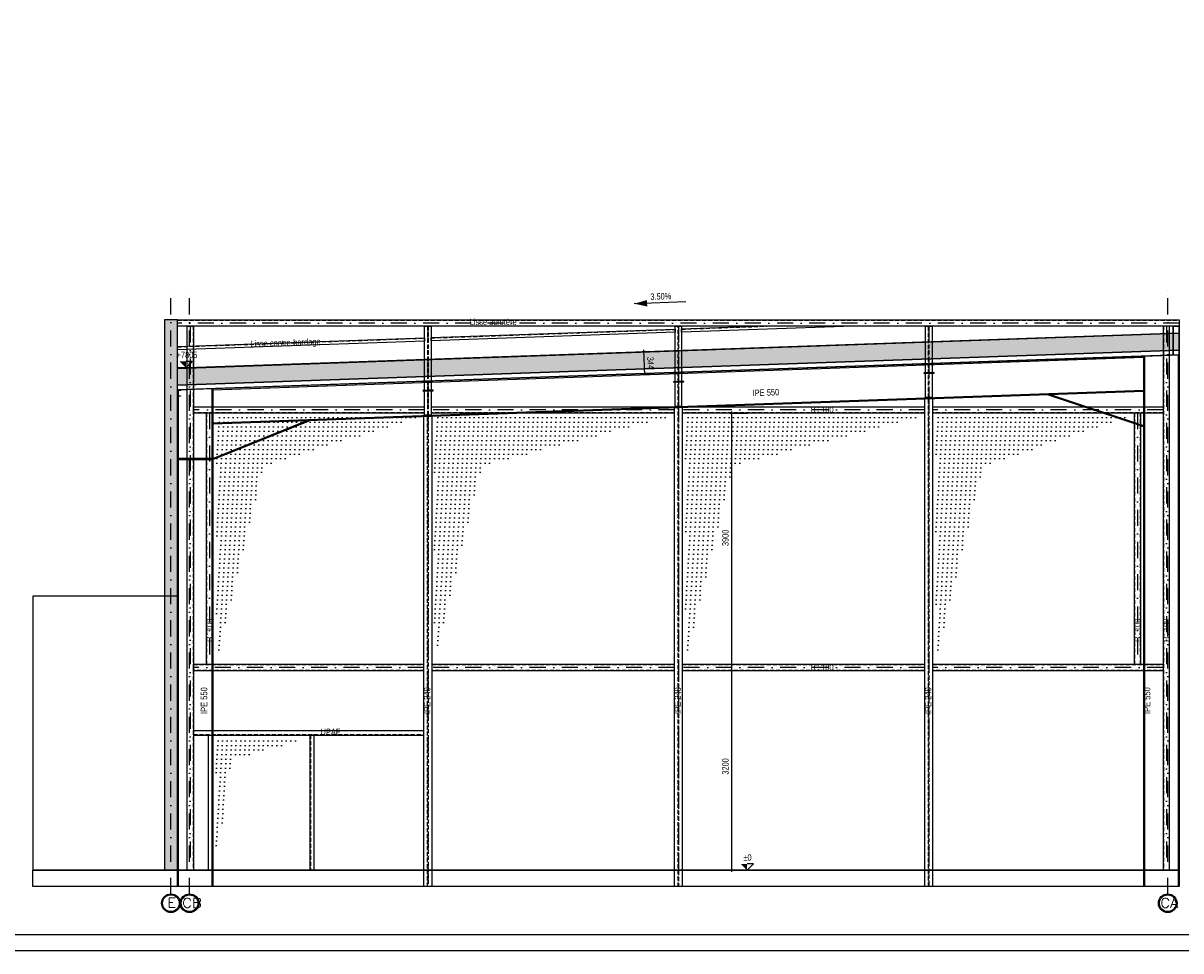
# Model space of a CAD drawing. Extents: x 293186 to 369035, y -341273 to -122059.
# Tile 35 of 64: x 337599 to 355590, y -247460 to -233052. Entities that reach past the tile are written whole.
import ezdxf

# ---------------------------------------------------------------- set-up
doc = ezdxf.new("R2010")
doc.units = 0
doc.header["$LTSCALE"] = 50
doc.linetypes.add('DASHDOT', pattern=[10, 5, -2.5, 0, -2.5])
doc.linetypes.add('HIDDEN', pattern=[1.875, 1.25, -0.625])
doc.layers.get('0').update_dxf_attribs({"color": 1, "linetype": 'CONTINUOUS'})
doc.layers.add('ECHELLE_1_50', color=7, linetype='CONTINUOUS')
doc.styles.add('ARIAL', font='txt')
doc.styles.add('CADWORK5', font='ROMAND', dxfattribs={"width": 0.8})
doc.styles.get("Standard").update_dxf_attribs({"font": 'MONOTXT'})
doc.linetypes.add('CADWORK_16', pattern='A,1,0,["|",STANDARD,S=3,R=170,X=1.51,Y=2.79],-1.05,["|",STANDARD,S=6,R=10,X=-1.45,Y=-3.3],-1.05,["|",STANDARD,S=3,R=170,X=0.98,Y=-0.18],5.4', length=8.5)
pattern_1 = [(0, (0, 0), (75, 70.7), [0, -70.7])]

# ---------------------------------------------------------------- blocks, each defined once
blk = doc.blocks.new('CDWK_EXTR_2')
at = {"color": 0}
blk.add_solid([(0, 0), (2, 0.5), (2, -0.5)], dxfattribs=at)
blk = doc.blocks.new('*D61')
at = {"layer": 'ECHELLE_1_50', "color": 150}
for p, q in [((348850, -246209), (348950, -246109)), ((348950, -246109), (348850, -246109)), ((348950, -246209), (348600, -246209))]:
    blk.add_line(p, q, dxfattribs=at)
blk.add_solid([(348850, -246209), (348850, -246109), (348750, -246109)], dxfattribs=at)
at = {"layer": 'ECHELLE_1_50', "color": 26, "style": 'ARIAL', "width": 0.75}
blk.add_text('%%P0', height=100, dxfattribs=at).set_placement((348793, -246059))
blk = doc.blocks.new('*D62')
at = {"layer": 'ECHELLE_1_50', "color": 150}
for p, q in [((340129, -238404), (340229, -238304)), ((340229, -238304), (340129, -238304)), ((340229, -238404), (339996, -238404))]:
    blk.add_line(p, q, dxfattribs=at)
blk.add_solid([(340129, -238404), (340129, -238304), (340029, -238304)], dxfattribs=at)
at = {"layer": 'ECHELLE_1_50', "color": 26, "style": 'ARIAL', "width": 0.75}
blk.add_text('+7805', height=100, dxfattribs=at).set_placement((339985, -238254))
blk = doc.blocks.new('*D191')
at = {"layer": 'ECHELLE_1_50', "color": 150}
for p, q in [((348587, -243009), (348857, -243009)), ((348625, -243021), (348600, -242996)), ((348612, -246234), (348612, -242984)), ((348587, -246209), (348857, -246209)), ((348625, -246221), (348600, -246196))]:
    blk.add_line(p, q, dxfattribs=at)
at = {"layer": 'ECHELLE_1_50', "color": 26, "style": 'ARIAL', "width": 0.75}
blk.add_text('3200', height=100, rotation=90, dxfattribs=at).set_placement((348562, -244723))
blk = doc.blocks.new('*D192')
at = {"layer": 'ECHELLE_1_50', "color": 150}
for p, q in [((348612, -243034), (348612, -239084)), ((348587, -239109), (348857, -239109)), ((348625, -239121), (348600, -239096)), ((348587, -243009), (348857, -243009)), ((348625, -243021), (348600, -242996))]:
    blk.add_line(p, q, dxfattribs=at)
at = {"layer": 'ECHELLE_1_50', "color": 26, "style": 'ARIAL', "width": 0.75}
blk.add_text('3900', height=100, rotation=90, dxfattribs=at).set_placement((348562, -241173))
blk = doc.blocks.new('*D223')
at = {"layer": 'ECHELLE_1_50'}
h = blk.add_hatch(color=150, dxfattribs=at)
edge = h.paths.add_edge_path()
edge.add_arc((347243, -238150), 6.25, 0, 360)
h = blk.add_hatch(color=150, dxfattribs=at)
edge = h.paths.add_edge_path()
edge.add_arc((347255, -238494), 6.25, 0, 360)
at = {"layer": 'ECHELLE_1_50', "color": 150}
for p, q in [((347218, -238151), (347318, -238147)), ((347242, -238125), (347256, -238519)), ((347230, -238495), (347330, -238491))]:
    blk.add_line(p, q, dxfattribs=at)
at = {"layer": 'ECHELLE_1_50', "color": 26, "style": 'ARIAL', "width": 0.75}
blk.add_text('344', height=100, rotation=272.0045, dxfattribs=at).set_placement((347296, -238235))

msp = doc.modelspace()

# ---------------------------------------------------------------- hatches: boundary and pattern name
at = {"layer": 'ECHELLE_1_50', "linetype": 'CONTINUOUS'}
h = msp.add_hatch(dxfattribs=at)
h.set_pattern_fill('DOTS1', color=212, scale=23.622048, style=0, pattern_type=2)
h.set_pattern_definition([(0, (0, 0), (150, 17.675), [0, -17.675])])
h.paths.add_polyline_path([(339996, -237659), (339796, -237659), (339796, -246209), (339996, -246209)])
h = msp.add_hatch(dxfattribs=at)
h.set_pattern_fill('ISOL_01', color=32, angle=2.0052, style=0, pattern_type=2)
h.set_pattern_definition([(2.00521, (-5.8, -0.2), (-9.09749, 259.84069), [11.60624, -31.727086]), (92.00521, (-44.58, 34.76), (-86.613555, -3.032496), [7.032035, -252.967866]), (92.00521, (-7.58, 216.53), (-86.613555, -3.032496), [7.032035, -252.967866]), (106.937674, (40.433, 54.077), (-95.71575206, 256.80678155), [160.15055, -1185.277366]), (77.0727446, (42.497, 54.149), (-77.5208598, -262.8721068), [160.15055, -1185.277366]), (17.2603285, (5.8, 0.203), (-86.6135525, -3.0324939), [11.77906, -976.372607]), (166.7500975, (-5.8, -0.203), (-86.6135519, -3.03251), [11.77906, -976.372607]), (17.2603285, (17.16, 257.66), (-86.6135525, -3.0324939), [11.77906, -976.372607]), (-13.24991, (40.009, 261.56), (86.6135523, 3.0324985), [11.77906, -976.372607]), (32.968966, (17.05, 3.7), (-86.61357, -3.0324974), [11.31616, -494.03279]), (151.041449, (-17.33, 2.494), (-86.6135703, -3.0324905), [11.31616, -494.03279]), (32.968966, (7.667, 251.5), (-86.61357, -3.0324974), [11.31616, -494.03279]), (-28.958547, (51.474, 258.86), (86.61357, 3.0324962), [11.31616, -494.03279]), (47.005209, (26.54, 9.856), (-86.613578, -3.032497), [9.62335, -358.072045]), (137.005209, (-27.166, 7.976), (-86.613578, -3.032497), [9.62335, -358.072045]), (47.005209, (1.105, 244.46), (-86.613578, -3.032497), [9.62335, -358.072045]), (-42.994791, (61.376, 253.38), (86.613578, 3.032497), [9.62335, -358.072045]), (58.315142, (33.104, 16.895), (-86.613567, -3.032507), [10.09395, -302.38703]), (125.695273, (-34.205, 14.54), (-86.613568, -3.032481), [10.09395, -302.38703]), (58.315142, (-4.2, 235.87), (-86.613567, -3.032507), [10.09395, -302.38703]), (-54.304724, (68.414, 246.82), (86.613568, 3.032487), [10.09395, -302.38703]), (73.570257, (38.41, 25.484), (-86.613574, -3.032501), [12.835155, -261.228817]), (110.44016, (-40.095, 22.736), (-86.613574, -3.032493), [12.835155, -261.228817]), (73.570257, (-7.83, 223.56), (-86.613574, -3.032501), [12.835155, -261.228817]), (-69.55984, (74.3, 238.62), (86.613574, 3.032493), [12.835155, -261.228817]), (85.6650145, (-44.823, 41.79), (-68.4186075, -522.7139039), [9.35269, -775.447047]), (98.345404, (41.79, 44.823), (-104.8085683, 516.648909), [9.35269, -775.447047]), (265.66503, (-7.58, 216.534), (68.4184683, 522.713922), [9.35269, -775.447047]), (-81.654596, (-7.58, 216.534), (104.8085683, -516.648909), [9.35269, -775.447047])])
h.paths.add_polyline_path([(355566, -238129), (339996, -238674), (339996, -238414), (355566, -237869)])
at = {"layer": 'ECHELLE_1_50'}
h = msp.add_hatch(dxfattribs=at)
h.set_pattern_fill('DOTS3', color=9, scale=94.48819, style=0, pattern_type=2)
h.set_pattern_definition(pattern_1)
h.paths.add_polyline_path([(340606, -242959), (340606, -239159), (343788, -239159), (341342, -239927)])
h = msp.add_hatch(dxfattribs=at)
h.set_pattern_fill('DOTS3', color=9, scale=94.48819, style=0, pattern_type=2)
h.set_pattern_definition(pattern_1)
h.paths.add_polyline_path([(343988, -242959), (343988, -239159), (347661, -239159), (344724, -239927)])
h = msp.add_hatch(dxfattribs=at)
h.set_pattern_fill('DOTS3', color=9, scale=94.48819, style=0, pattern_type=2)
h.set_pattern_definition(pattern_1)
h.paths.add_polyline_path([(347891, -242959), (347891, -239159), (351563, -239159), (348627, -239927)])
h = msp.add_hatch(dxfattribs=at)
h.set_pattern_fill('DOTS3', color=9, scale=94.48819, style=0, pattern_type=2)
h.set_pattern_definition(pattern_1)
h.paths.add_polyline_path([(351783, -242959), (351783, -239159), (354816, -239159), (352519, -239927)])
h = msp.add_hatch(dxfattribs=at)
h.set_pattern_fill('DOTS3', color=9, scale=94.48819, style=0, pattern_type=2)
h.set_pattern_definition(pattern_1)
h.paths.add_polyline_path([(340596, -246159), (340596, -244159), (342006, -244159), (340833, -244495)])

# ---------------------------------------------------------------- linework, layer by layer
at = {"layer": 'ECHELLE_1_50', "color": 158, "linetype": 'DASHDOT'}
for p, q in [((339896, -246576), (339896, -237173)), ((340186, -246576), (340186, -237170)), ((355386, -246576), (355386, -237173))]:
    msp.add_line(p, q, dxfattribs=at)
at = {"layer": 'ECHELLE_1_50', "color": 150, "linetype": 'CONTINUOUS'}
msp.add_line((347895, -237381), (347096, -237409), dxfattribs=at)
at = {"layer": 'ECHELLE_1_50', "color": 54, "linetype": 'HIDDEN'}
for p, q in [((339996, -237662), (355566, -237662)), ((355566, -237756), (339996, -237756)), ((340149, -246209), (340149, -237759)), ((340243, -237759), (340243, -246209)), ((343938, -237941), (347731, -237808)), ((347831, -237804), (349152, -237758)), ((355319, -237759), (355319, -246209)), ((355413, -246209), (355413, -237759)), ((339996, -238079), (343838, -237944)), ((340246, -239012), (343838, -239012)), ((343938, -239012), (347721, -239012)), ((347841, -239012), (351613, -239012)), ((351733, -239012), (355316, -239012)), ((343838, -239106), (340246, -239106)), ((340449, -239109), (340449, -243009)), ((340543, -243009), (340543, -239109)), ((347721, -239106), (343938, -239106)), ((351613, -239106), (347841, -239106)), ((355316, -239106), (351733, -239106)), ((354869, -239109), (354869, -243009)), ((354963, -243009), (354963, -239109)), ((340246, -243012), (343828, -243012)), ((343948, -243012), (347721, -243012)), ((347841, -243012), (351613, -243012)), ((351733, -243012), (355316, -243012)), ((343828, -243106), (340246, -243106)), ((347721, -243106), (343948, -243106)), ((351613, -243106), (347841, -243106)), ((355316, -243106), (351733, -243106)), ((340246, -244102), (343828, -244102)), ((340539, -244109), (340539, -246209)), ((342063, -244109), (342063, -246209))]:
    msp.add_line(p, q, dxfattribs=at)
at = {"layer": 'ECHELLE_1_50', "color": 54, "linetype": 'DASHDOT'}
for p, q in [((355566, -237709), (339996, -237709)), ((340196, -237759), (340196, -246209)), ((355366, -237759), (355366, -246209)), ((343838, -239059), (340246, -239059)), ((347721, -239059), (343938, -239059)), ((351613, -239059), (347841, -239059)), ((355316, -239059), (351733, -239059)), ((340496, -239109), (340496, -243009)), ((354916, -239109), (354916, -243009)), ((343828, -243059), (340246, -243059)), ((347721, -243059), (343948, -243059)), ((351613, -243059), (347841, -243059)), ((355316, -243059), (351733, -243059))]:
    msp.add_line(p, q, dxfattribs=at)
at = {"layer": 'ECHELLE_1_50', "color": 141, "linetype": 'HIDDEN'}
for p, q in [((343886, -239140), (343886, -237759)), ((343891, -237759), (343891, -239140)), ((347778, -239003), (347778, -237759)), ((347783, -237759), (347783, -239003)), ((351671, -238867), (351671, -237759)), ((351676, -237759), (351676, -238867)), ((351670, -246459), (351670, -238867)), ((351676, -238867), (351676, -246459)), ((347778, -246459), (347778, -239003)), ((347784, -239003), (347784, -246459)), ((343885, -246459), (343885, -239140)), ((343891, -239140), (343891, -246459))]:
    msp.add_line(p, q, dxfattribs=at)
at = {"layer": 'ECHELLE_1_50', "color": 141, "linetype": 'DASHDOT'}
for p, q in [((343888, -237759), (343888, -239140)), ((347781, -237759), (347781, -239003)), ((351673, -237759), (351673, -238867)), ((351673, -238867), (351673, -246459)), ((347781, -239003), (347781, -246459)), ((343888, -239140), (343888, -246459))]:
    msp.add_line(p, q, dxfattribs=at)
at = {"layer": 'ECHELLE_1_50', "color": 141, "linetype": 'CONTINUOUS'}
for p, q in [((355478, -238206), (355478, -237759)), ((355558, -237759), (355558, -238203)), ((355033, -246459), (355033, -238221)), ((355549, -238203), (355549, -246459)), ((340529, -238729), (340529, -246459)), ((340013, -246459), (340013, -238747))]:
    msp.add_line(p, q, dxfattribs=at)
at = {"layer": 'ECHELLE_1_50', "color": 5, "linetype": 'CONTINUOUS'}
for p, q in [((340546, -238746), (355016, -238239)), ((355015, -238755), (340545, -239262)), ((355016, -239323), (353516, -238825)), ((355016, -239305), (353565, -238823)), ((340545, -239811), (341995, -239228)), ((340546, -239829), (342046, -239226))]:
    msp.add_line(p, q, dxfattribs=at)
at = {"layer": 'ECHELLE_1_50', "color": 54, "linetype": 'CONTINUOUS'}
for p, q in [((343938, -239009), (347721, -239009)), ((347841, -239009), (351613, -239009)), ((347721, -239109), (343938, -239109)), ((351613, -239109), (347841, -239109)), ((343948, -243009), (347721, -243009)), ((347841, -243009), (351613, -243009)), ((347721, -243109), (343948, -243109)), ((351613, -243109), (347841, -243109))]:
    msp.add_line(p, q, dxfattribs=at)
at = {"layer": 'ECHELLE_1_50', "color": 136}
msp.add_line((355016, -239109), (351733, -239109), dxfattribs=at)
at = {"layer": 'ECHELLE_1_50', "color": 7}
for p, q in [((339996, -241949, 2540), (337751, -241949, 2540)), ((355566, -246209, 2540), (337751, -246209, 2540))]:
    msp.add_line(p, q, dxfattribs=at)
at = {"layer": 'ECHELLE_1_50', "color": 22, "linetype": 'CADWORK_16'}
msp.add_line((337751, -241949, 2540), (337751, -246209, 2540), dxfattribs=at)
at = {"layer": 'ECHELLE_1_50', "color": 32, "linetype": 'CONTINUOUS'}
for points in [[(293186, -205510), (368085, -205510), (368085, -247460), (293186, -247460), (293186, -205510)], [(293436, -205760), (367835, -205760), (367835, -247210), (293436, -247210), (293436, -205760)]]:
    msp.add_lwpolyline(points, dxfattribs=at)
at = {"layer": 'ECHELLE_1_50', "color": 54, "linetype": 'CONTINUOUS'}
for points in [[(355566, -237759), (339996, -237759), (339996, -237659), (355566, -237659), (355566, -237759)], [(340246, -237759), (340246, -246209), (340146, -246209), (340146, -237759), (340246, -237759)], [(343938, -237935), (347731, -237802), (347731, -237853), (343938, -237985), (343938, -237935)], [(350500, -237756), (347831, -237849), (347831, -237799), (348985, -237759)], [(355316, -237759), (355316, -246209), (355416, -246209), (355416, -237759), (355316, -237759)], [(339996, -238073), (343838, -237939), (343838, -237989), (339996, -238123), (339996, -238073)], [(343838, -239109), (340246, -239109), (340246, -239009), (343838, -239009)], [(351733, -239009), (355316, -239009), (355316, -239109), (351733, -239109)], [(340446, -239109), (340446, -243009), (340546, -243009), (340546, -239109), (340446, -239109)], [(354866, -239109), (354866, -243009), (354966, -243009), (354966, -239109), (354866, -239109)], [(343828, -243109), (340246, -243109), (340246, -243009), (343828, -243009)], [(351733, -243009), (355316, -243009), (355316, -243109), (351733, -243109)], [(340246, -244109), (343828, -244109), (343828, -244044), (340246, -244044), (340246, -244109)], [(340546, -244109), (340546, -246209), (340481, -246209), (340481, -244109), (340546, -244109)], [(342056, -244109), (342056, -246209), (342121, -246209), (342121, -244109), (342056, -244109)]]:
    msp.add_lwpolyline(points, dxfattribs=at)
at = {"layer": 'ECHELLE_1_50', "color": 141, "linetype": 'CONTINUOUS'}
for points in [[(343938, -237759), (343938, -239140), (343838, -239140), (343838, -237759), (343938, -237759)], [(347831, -237759), (347831, -239003), (347731, -239003), (347731, -237759), (347831, -237759)], [(351723, -237759), (351723, -238867), (351623, -238867), (351623, -237759), (351723, -237759)], [(355470, -238206), (355470, -237759), (355566, -237759), (355566, -238203), (355470, -238206)], [(355016, -246459), (355016, -238222), (355566, -238203), (355566, -246459), (355016, -246459)], [(339996, -246459), (339996, -238748), (340546, -238728), (340546, -246459), (339996, -246459)], [(351733, -238867), (351733, -246459), (351613, -246459), (351613, -238867), (351733, -238867)], [(347841, -239003), (347841, -246459), (347721, -246459), (347721, -239003), (347841, -239003)], [(343948, -239140), (343948, -246459), (343828, -246459), (343828, -239140), (343948, -239140)]]:
    msp.add_lwpolyline(points, dxfattribs=at)
at = {"layer": 'ECHELLE_1_50', "color": 32, "linetype": 'CONTINUOUS'}
for points in [[(355566, -237869), (339996, -238414), (339996, -238404), (355566, -237859)], [(355566, -238129), (339996, -238674), (339996, -238414), (355566, -237869)], [(355566, -238129), (355566, -238203), (339996, -238748), (339996, -238674)]]:
    msp.add_lwpolyline(points, close=True, dxfattribs=at)
at = {"layer": 'ECHELLE_1_50', "color": 5, "linetype": 'CONTINUOUS'}
msp.add_lwpolyline([(340546, -238728), (355016, -238222), (355016, -238772), (340546, -239279), (340546, -238728)], dxfattribs=at)
at = {"layer": 'ECHELLE_1_50', "color": 22, "linetype": 'CONTINUOUS'}
for points in [[(351681, -238467), (351677, -238363, -0.414214), (351692, -238347), (351753, -238345), (351753, -238336), (351716, -238338), (351716, -238338), (351630, -238341), (351630, -238341), (351593, -238342), (351594, -238351), (351656, -238349, -0.414214), (351671, -238363), (351675, -238467, -0.414214), (351660, -238483), (351598, -238485), (351599, -238494)], [(347788, -238603), (347785, -238499, -0.414214), (347799, -238484), (347861, -238481), (347861, -238472), (347824, -238474), (347824, -238474), (347738, -238477), (347738, -238477), (347701, -238478), (347701, -238487), (347763, -238485, -0.414214), (347779, -238499), (347782, -238603, -0.414214), (347768, -238619), (347706, -238621), (347706, -238630)], [(351599, -238494), (351758, -238488), (351758, -238479), (351696, -238481, -0.414214), (351681, -238467)], [(343896, -238739), (343892, -238635, -0.414214), (343907, -238620), (343968, -238618), (343968, -238609), (343931, -238610), (343931, -238610), (343845, -238613), (343845, -238613), (343808, -238614), (343809, -238623), (343871, -238621, -0.414214), (343886, -238636), (343890, -238740, -0.414214), (343875, -238755), (343813, -238757), (343814, -238766)], [(347706, -238630), (347866, -238624), (347866, -238615), (347804, -238618, -0.414214), (347788, -238603)], [(339996, -238747), (340021, -238747), (340046, -238747), (340046, -238756), (340010, -238756, 0.414), (340001, -238764)], [(340001, -238764), (340001, -238830, 0.414), (340010, -238839), (340046, -238839), (340046, -238847), (339996, -238847), (339996, -238747)], [(343814, -238766), (343973, -238761), (343973, -238752), (343911, -238754, -0.414214), (343896, -238739)]]:
    msp.add_lwpolyline(points, format="xyb", dxfattribs=at)
at = {"layer": 'ECHELLE_1_50', "color": 141, "linetype": 'CONTINUOUS'}
msp.add_lwpolyline([(340529, -239814), (340013, -239814), (340013, -239829), (340529, -239829)], close=True, dxfattribs=at)
at = {"layer": 'ECHELLE_1_50', "color": 158, "linetype": 'CONTINUOUS'}
for centre, radius in [((339896, -246720), 145), ((339896, -246720), 130), ((340186, -246721), 145), ((340186, -246721), 130), ((355386, -246721), 145), ((355386, -246721), 130)]:
    msp.add_circle(centre, radius, dxfattribs=at)
at = {"layer": 'ECHELLE_1_50', "color": 7, "linetype": 'CONTINUOUS'}
msp.add_3dface([(339996, -237659, 2540), (339796, -237659, 2540), (339796, -246209, 2540), (339996, -246209, 2540)], dxfattribs=at)
at = {"layer": 'ECHELLE_1_50', "color": 9, "linetype": 'CONTINUOUS'}
msp.add_3dface([(355566, -246209, 2540), (355566, -246459, 2540), (337751, -246459, 2540), (337751, -246209, 2540)], dxfattribs=at)

# ---------------------------------------------------------------- block references
at = {"layer": 'ECHELLE_1_50', "color": 150, "linetype": 'CONTINUOUS', "xscale": 100, "yscale": 100, "zscale": 100, "rotation": 2.00453427}
msp.add_blockref('CDWK_EXTR_2', (347096, -237409), dxfattribs=at)
at = {"layer": 'ECHELLE_1_50', "color": 0}
for name in ['*D62', '*D223', '*D192', '*D191', '*D61']:
    msp.add_blockref(name, (0, 0), dxfattribs=at)

# ---------------------------------------------------------------- texts
at = {"layer": 'ECHELLE_1_50', "color": 26, "style": 'ARIAL', "width": 0.75}
msp.add_text('3.50%', height=100, rotation=2.0045, dxfattribs=at).set_placement((347348, -237350))
at = {"layer": 'ECHELLE_1_50', "color": 7, "style": 'ARIAL', "width": 0.8}
for s, p in [('Lisse acrotère', (344538, -237741)), ('TC 100', (349812, -239106)), ('TC 100', (349812, -243109)), ('UPAF', (342220, -244109))]:
    msp.add_text(s, height=100, dxfattribs=at).set_placement(p)
for s, rotation, p in [('Lisse contre-bardage', 2.0052, (341132, -238084)), ('IPE 550', 2.0045, (348937, -238845)), ('TC 100', 90, (340546, -242682)), ('TC 100', 90, (354966, -242682)), ('TC 100', 90, (355416, -242682)), ('IPE 550', 90, (340460, -243780)), ('IPE 240', 90, (343928, -243780)), ('IPE 240', 90, (347821, -243780)), ('IPE 240', 90, (351713, -243780)), ('IPE 550', 90, (355116, -243780))]:
    msp.add_text(s, height=100, rotation=rotation, dxfattribs=at).set_placement(p)
at = {"layer": 'ECHELLE_1_50', "color": 96, "style": 'CADWORK5', "width": 1.125}
for s, p in [('E', (339839, -246789)), ('CB', (340071, -246790)), ('CA', (355271, -246790))]:
    msp.add_text(s, height=150, dxfattribs=at).set_placement(p)

doc.saveas('drawing.dxf')
